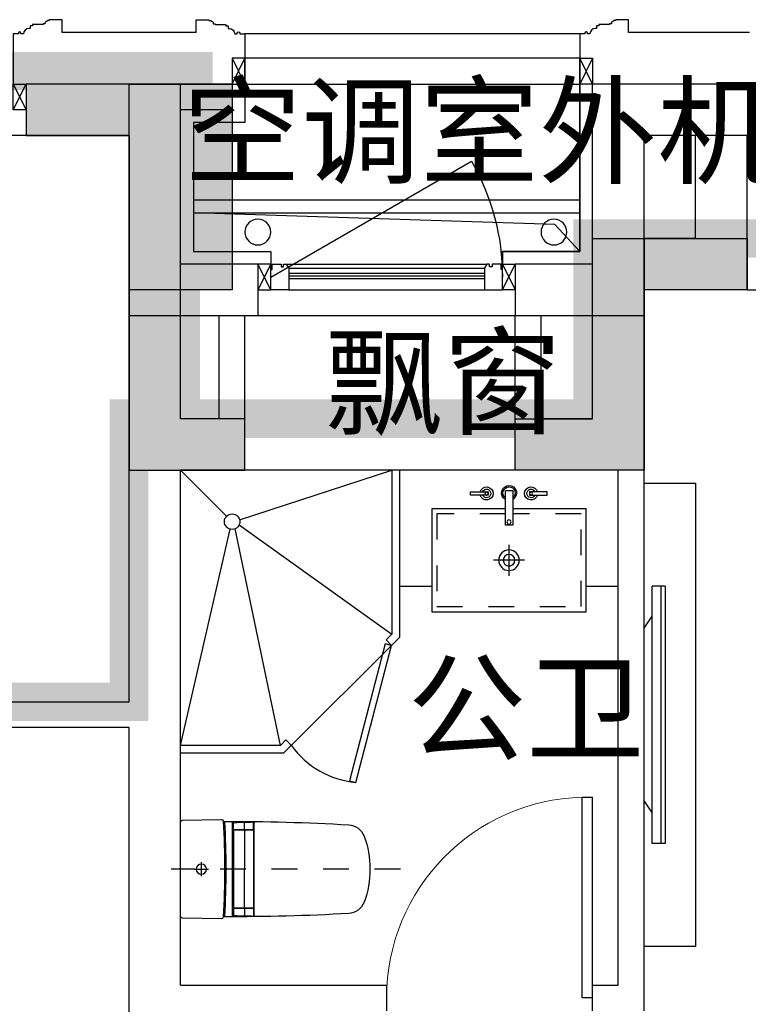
# Model space of a CAD drawing. Header units: millimetres. Extents: x 296296 to 297283, y 219875 to 220035.
# Tile 130 of 256: x 296813.76 to 296816.59, y 220020.31 to 220024.14. Entities that reach past the tile are written whole.
import ezdxf

# ---------------------------------------------------------------- set-up
doc = ezdxf.new("R2010")
doc.units = ezdxf.units.MM
doc.linetypes.add('-DASH', pattern=[0.35, 0.25, -0.1])
doc.linetypes.add('185洋房-边套（报建版）-旧规$0$洋房户型$0$DASH', pattern=[0.35, 0.25, -0.1])
doc.layers.add('面积-计容-住宅-0.5', color=1, linetype='Continuous', lineweight=0)
doc.layers.add('面积-计容-住宅-1', color=1, linetype='Continuous', lineweight=0)
doc.styles.get("Standard").update_dxf_attribs({"font": 'arial.ttf'})

# ---------------------------------------------------------------- blocks, each defined once
blk = doc.blocks.new('wy53eu64i765i57i78i')
for points in [[(1007174.9, 192758.4), (1007174.9, 191458.4), (1007624.9, 191458.4), (1007624.9, 191658.4), (1007374.9, 191658.4), (1007374.9, 192958.4), (1006774.9, 192958.4), (1006774.9, 192758.4)], [(1009174.9, 192158.4), (1009174.9, 191458.4), (1008674.9, 191458.4), (1008674.9, 191658.4), (1008974.9, 191658.4), (1008974.9, 192358.4), (1009574.9, 192358.4), (1009574.9, 192158.4)]]:
    blk.add_hatch(color=253).paths.add_polyline_path(points)
at = {"color": 253}
for points in [[(1007174.9, 192758.4), (1007174.9, 191458.4), (1007624.9, 191458.4), (1007624.9, 191658.4), (1007374.9, 191658.4), (1007374.9, 192958.4), (1006774.9, 192958.4), (1006774.9, 192758.4), (1007174.9, 192758.4)], [(1009174.9, 192158.4), (1009174.9, 191458.4), (1008674.9, 191458.4), (1008674.9, 191658.4), (1008974.9, 191658.4), (1008974.9, 192358.4), (1009574.9, 192358.4), (1009574.9, 192158.4), (1009174.9, 192158.4)]]:
    blk.add_lwpolyline(points, close=True, dxfattribs=at)
blk = doc.blocks.new('sayea5yuteaytuytrauyt')
h = blk.add_hatch()
h.set_pattern_fill('钢筋混凝土', color=253, scale=100)
h.set_pattern_definition([(45, (0, 0), (-176.776695, 176.776695), []), (50, (0, 0), (717.26018, -62.75213), [75, -825]), (355, (0, 0), (-138.75133, 752.19213), [60, -660]), (100.4514, (59.8, -5.2), (578.5094, 689.43954), [63.7402, -701.1421]), (46.1842, (0, 200), (1067.24105, -165.519), [112.5, -1237.5]), (96.6356, (88.9, 186.2), (934.6627, 974.1179), [95.6103, -1051.713]), (351.1842, (0, 200), (934.662, 974.1186), [90, -990]), (21, (100, 150), (596.90705, -402.6189), [75, -825]), (326, (100, 150), (243.31533, 725.15005), [60, -660]), (71.4514, (149.74, 116.45), (840.22263, 322.5305), [63.7402, -701.1421]), (37.5, (0, 0), (12.159855, 332.893854), [0, -652, 0, -670, 0, -662.5]), (7.5, (0, 0), (263.06954, 394.41171), [0, -382, 0, -637, 0, -252.5]), (327.5, (-223, 0), (533.822436, -22.55487), [0, -250, 0, -780, 0, -1035]), (317.5, (-323, 0), (583.18617, 100.10498), [0, -325, 0, -518, 0, -735])])
h.paths.add_polyline_path([(1007424.9, 89058.4), (1007424.9, 87258.4), (1007174.9, 87258.4), (1007174.9, 89058.4)])
h.paths.add_polyline_path([(1021574.9, 89058.4), (1021574.9, 87258.4), (1021324.9, 87258.4), (1021324.9, 89058.4)])
h.paths.add_polyline_path([(989374.9, 89058.4), (989374.9, 87258.4), (989124.9, 87258.4), (989124.9, 89058.4)])
h.paths.add_polyline_path([(1039624.9, 89058.4), (1039624.9, 87258.4), (1039374.9, 87258.4), (1039374.9, 89058.4)])
h.paths.add_polyline_path([(1014474.9, 87858.4), (1014474.9, 84858.4), (1014274.9, 84858.4), (1014274.9, 87858.4)])
h.paths.add_polyline_path([(1044574.9, 92958.4), (1044574.9, 91158.4), (1044374.9, 91158.4), (1044374.9, 92758.4), (1044074.9, 92758.4), (1044074.9, 92958.4)])
h.paths.add_polyline_path([(984374.9, 92758.4), (984374.9, 91158.4), (984174.9, 91158.4), (984174.9, 92958.4), (984674.9, 92958.4), (984674.9, 92758.4)])
h.paths.add_polyline_path([(1027974.9, 92758.4), (1027974.9, 91258.4), (1027774.9, 91258.4), (1027774.9, 92958.4), (1028324.9, 92958.4), (1028324.9, 92758.4)])
h.paths.add_polyline_path([(1000974.9, 92958.4), (1000974.9, 91258.4), (1000774.9, 91258.4), (1000774.9, 92758.4), (1000424.9, 92758.4), (1000424.9, 92958.4)])
h.paths.add_polyline_path([(1033174.9, 92958.4), (1033174.9, 91258.4), (1032974.9, 91258.4), (1032974.9, 92758.4), (1032624.9, 92758.4), (1032624.9, 92958.4)])
h.paths.add_polyline_path([(995774.9, 92758.4), (995774.9, 91258.4), (995574.9, 91258.4), (995574.9, 92958.4), (996124.9, 92958.4), (996124.9, 92758.4)])
h.paths.add_polyline_path([(1014874.9, 80258.4), (1014874.9, 80058.4), (1014274.9, 80058.4), (1014274.9, 81858.4), (1014474.9, 81858.4), (1014474.9, 80258.4)])
h.paths.add_polyline_path([(1046674.9, 92358.4), (1046674.9, 90658.4), (1046474.9, 90658.4), (1046474.9, 92158.4), (1046024.9, 92158.4), (1046024.9, 92358.4)])
h.paths.add_polyline_path([(982274.9, 92158.4), (982274.9, 90658.4), (982074.9, 90658.4), (982074.9, 92358.4), (982724.9, 92358.4), (982724.9, 92158.4)])
h.paths.add_polyline_path([(1042874.9, 80058.4), (1042874.9, 79458.4), (1042074.9, 79458.4), (1042074.9, 79658.4), (1042674.9, 79658.4), (1042674.9, 80258.4), (1043624.9, 80258.4), (1043624.9, 80058.4)])
h.paths.add_polyline_path([(1010674.9, 80058.4), (1010674.9, 79458.4), (1009874.9, 79458.4), (1009874.9, 79658.4), (1010474.9, 79658.4), (1010474.9, 80258.4), (1011424.9, 80258.4), (1011424.9, 80058.4)])
h.paths.add_polyline_path([(1018874.9, 79658.4), (1018874.9, 79458.4), (1018074.9, 79458.4), (1018074.9, 80058.4), (1017324.9, 80058.4), (1017324.9, 80258.4), (1018274.9, 80258.4), (1018274.9, 79658.4)])
h.paths.add_polyline_path([(986674.9, 79658.4), (986674.9, 79458.4), (985874.9, 79458.4), (985874.9, 80058.4), (985124.9, 80058.4), (985124.9, 80258.4), (986074.9, 80258.4), (986074.9, 79658.4)])
h.paths.add_polyline_path([(1016574.9, 92758.4), (1016574.9, 91158.4), (1016374.9, 91158.4), (1016374.9, 92158.4), (1016074.9, 92158.4), (1016074.9, 92358.4), (1016374.9, 92358.4), (1016374.9, 92958.4), (1016874.9, 92958.4), (1016874.9, 92758.4)])
h.paths.add_polyline_path([(1012374.9, 92158.4), (1012374.9, 91158.4), (1012174.9, 91158.4), (1012174.9, 92758.4), (1011874.9, 92758.4), (1011874.9, 92958.4), (1012374.9, 92958.4), (1012374.9, 92358.4), (1012674.9, 92358.4), (1012674.9, 92158.4)])
h.paths.add_polyline_path([(1031699.9, 87258.4), (1031699.9, 86658.4), (1029249.9, 86658.4), (1029249.9, 87258.4), (1029449.9, 87258.4), (1029449.9, 86858.4), (1031499.9, 86858.4), (1031499.9, 87258.4)])
h.paths.add_polyline_path([(999499.9, 87258.4), (999499.9, 86658.4), (997049.9, 86658.4), (997049.9, 87258.4), (997249.9, 87258.4), (997249.9, 86858.4), (999299.9, 86858.4), (999299.9, 87258.4)])
h.paths.add_polyline_path([(1029449.9, 89158.4), (1029449.9, 88743.4), (1029249.9, 88743.4), (1029249.9, 89358.4), (1031699.9, 89358.4), (1031699.9, 88743.4), (1031499.9, 88743.4), (1031499.9, 89158.4)])
h.paths.add_polyline_path([(999499.9, 89358.4), (999499.9, 88743.4), (999299.9, 88743.4), (999299.9, 89158.4), (997249.9, 89158.4), (997249.9, 88743.4), (997049.9, 88743.4), (997049.9, 89358.4)])
h.paths.add_polyline_path([(1026174.8, 92958.4), (1026174.8, 90058.4), (1025974.8, 90058.4), (1025974.8, 92758.4), (1025574.9, 92758.4), (1025574.9, 92958.4)])
h.paths.add_polyline_path([(1002774.9, 92758.4), (1002774.9, 90058.4), (1002574.9, 90058.4), (1002574.9, 92958.4), (1003174.9, 92958.4), (1003174.9, 92758.4)])
h.paths.add_polyline_path([(993974.9, 92958.4), (993974.9, 90058.4), (993774.9, 90058.4), (993774.9, 92758.4), (993374.9, 92758.4), (993374.9, 92958.4)])
h.paths.add_polyline_path([(1034974.9, 92758.4), (1034974.9, 90058.4), (1034774.9, 90058.4), (1034774.9, 92958.4), (1035374.9, 92958.4), (1035374.9, 92758.4)])
h.paths.add_polyline_path([(1046674.9, 83408.4), (1046674.9, 80058.4), (1046074.9, 80058.4), (1046074.9, 80258.4), (1046474.9, 80258.4), (1046474.9, 83408.4)])
h.paths.add_polyline_path([(982674.9, 80258.4), (982674.9, 80058.4), (982074.9, 80058.4), (982074.9, 83408.4), (982274.9, 83408.4), (982274.9, 80258.4)])
h.paths.add_polyline_path([(1001674.9, 89358.4), (1001674.9, 86658.4), (1001474.9, 86658.4), (1001474.9, 89158.4), (1000774.9, 89158.4), (1000774.9, 89358.4)])
h.paths.add_polyline_path([(1027274.9, 89158.4), (1027274.9, 86658.4), (1027074.9, 86658.4), (1027074.9, 89358.4), (1027974.9, 89358.4), (1027974.9, 89158.4)])
h.paths.add_polyline_path([(995074.9, 89158.4), (995074.9, 86658.4), (994874.9, 86658.4), (994874.9, 89358.4), (995774.9, 89358.4), (995774.9, 89158.4)])
h.paths.add_polyline_path([(1033874.9, 89358.4), (1033874.9, 86658.4), (1033674.9, 86658.4), (1033674.9, 89158.4), (1032974.9, 89158.4), (1032974.9, 89358.4)])
h.paths.add_polyline_path([(989374.9, 92958.4), (989374.9, 92158.4), (988974.9, 92158.4), (988974.9, 92958.4)])
h.paths.add_polyline_path([(1007574.9, 92958.4), (1007574.9, 92158.4), (1007174.9, 92158.4), (1007174.9, 92958.4)])
h.paths.add_polyline_path([(995074.9, 79658.4), (995074.9, 79258.4), (994374.9, 79258.4), (994374.9, 79658.4)])
h.paths.add_polyline_path([(1002174.9, 79658.4), (1002174.9, 79258.4), (1001474.9, 79258.4), (1001474.9, 79658.4)])
h.paths.add_polyline_path([(1027274.9, 79658.4), (1027274.9, 79258.4), (1026574.9, 79258.4), (1026574.9, 79658.4)])
h.paths.add_polyline_path([(1034374.9, 79658.4), (1034374.9, 79258.4), (1033674.9, 79258.4), (1033674.9, 79658.4)])
h.paths.add_polyline_path([(1039774.9, 92958.4), (1039774.9, 92158.4), (1039374.9, 92158.4), (1039374.9, 92958.4)])
h.paths.add_polyline_path([(1021574.9, 92958.4), (1021574.9, 92158.4), (1021174.9, 92158.4), (1021174.9, 92958.4)])
at = {"color": 253}
blk.add_lwpolyline([(1039774.9, 92958.4), (1039774.9, 92158.4), (1039374.9, 92158.4), (1039374.9, 92958.4), (1039774.9, 92958.4)], close=True, dxfattribs=at)
blk = doc.blocks.new('4uyh5uj6kj67j75rykjtuk7tsik76ykj')
at = {"color": 253}
for s, p in [('空调室外机搁板', (864583.9, 434606.4)), ('飘窗', (865134.7, 433632.5)), ('公卫', (865456, 432366.1))]:
    blk.add_text(s, height=337.59, dxfattribs=at).set_placement(p)
blk = doc.blocks.new('*U1122')
at = {"color": 253}
for p, q in [((850, 0), (0, 0)), ((0, -1100), (0, 0)), ((0, 0), (178.8, -178.8)), ((229, -192.5), (820, 0)), ((820, 0), (820, -637.6)), ((850, 0), (850, -650)), ((0, -1070), (192.5, -229)), ((387.6, -1070), (212, -227.5)), ((227.5, -212), (820, -637.6)), ((850, -650), (400, -1100)), ((820, -637.6), (798.2, -659.3)), ((798.2, -659.3), (819.5, -680.5)), ((387.6, -1070), (0, -1070)), ((409.3, -1048.2), (387.6, -1070)), ((409.3, -1048.2), (430.5, -1069.5)), ((400, -1100), (0, -1100))]:
    blk.add_line(p, q, dxfattribs=at)
blk.add_lwpolyline([(680.4, -1212.7), (819.5, -680.5), (794.9, -674.1), (655.9, -1206.3)], close=True, dxfattribs=at)
blk.add_circle((200, -200), 30, dxfattribs=at)
blk.add_arc((711, -869.7), 344.4, 215.4598, 264.8972, dxfattribs=at)
blk = doc.blocks.new('*U1125')
at = {"color": 253}
for p, q in [((424.5, -409.9), (424.5, -289.9)), ((364.5, -349.9), (484.5, -349.9))]:
    blk.add_line(p, q, dxfattribs=at)
for points in [[(124.5, -450), (0, -450), (0, 0), (850, 0), (850, -450), (724.5, -450)], [(438, -149.9), (724.5, -149.9), (724.5, -549.9), (124.5, -549.9), (124.5, -149.9), (410.1, -149.9)]]:
    blk.add_lwpolyline(points, dxfattribs=at)
for points in [[(276.2, -84.4), (345.1, -84.4), (345.1, -96.7), (276.2, -96.7)], [(438, -213.3), (438, -78.4), (410.1, -78.4), (410.1, -213.3)], [(574.4, -84.4), (505.4, -84.4), (505.4, -96.7), (574.4, -96.7)]]:
    blk.add_lwpolyline(points, close=True, dxfattribs=at)
at = {"color": 253, "linetype": '185洋房-边套（报建版）-旧规$0$洋房户型$0$DASH', "ltscale": 0.2}
blk.add_lwpolyline([(438, -169.9), (704.5, -169.9), (704.5, -529.9), (144.5, -529.9), (144.5, -169.9), (410.1, -169.9)], dxfattribs=at)
at = {"color": 253}
for centre, radius in [((339, -90.5), 6.17), ((511.6, -90.5), 6.17), ((424.6, -201.3), 7.98), ((424.5, -349.9), 40), ((424.5, -349.9), 22.5)]:
    blk.add_circle(centre, radius, dxfattribs=at)
for centre, radius, start, end in [((339, -90.5), 25.4, 194.0486, 165.9514), ((339, -90.5), 16.6, 201.7986, 158.2014), ((424.3, -88.5), 29.3, 297.9804, 241.0365), ((424.3, -88.5), 23.8, 305.279, 233.4071), ((511.6, -90.5), 25.4, 14.0486, 345.9514), ((511.6, -90.5), 16.6, 21.7986, 338.2014)]:
    blk.add_arc(centre, radius, start, end, dxfattribs=at)
blk = doc.blocks.new('185洋房-边套（报建版）-旧规$0$洋房户型$0$13c')
at = {"color": 253, "linetype": '185洋房-边套（报建版）-旧规$0$洋房户型$0$DASH'}
for p, q in [((89521.2, 114521), (89521.2, 115411.4)), ((89548.8, 115294.1), (89493.5, 115294.1)), ((89548.8, 115294.1), (89493.5, 115294.1))]:
    blk.add_line(p, q, dxfattribs=at)
at = {"color": 253}
for p, q in [((89521.2, 115321.8), (89521.2, 115266.5)), ((89706, 115173.6), (89335.9, 115173.6)), ((89364.8, 115169), (89342.8, 115169)), ((89367.8, 115094.3), (89367.8, 115166)), ((89369.9, 115094.3), (89369.9, 115166)), ((89372.9, 115169), (89669.5, 115169)), ((89672.5, 115094.3), (89672.5, 115166)), ((89674.6, 115094.3), (89674.6, 115166)), ((89677.6, 115169), (89699.6, 115169)), ((89366.1, 115126.9), (89339.8, 115126.9)), ((89372.1, 115126.9), (89521.4, 115126.9)), ((89670.3, 115126.9), (89521, 115126.9)), ((89676.3, 115126.9), (89702.6, 115126.9)), ((89364.8, 115091.3), (89340.9, 115091.3)), ((89701.5, 115088.8), (89340.9, 115088.8)), ((89372.9, 115091.3), (89669.5, 115091.3)), ((89677.6, 115091.3), (89701.5, 115091.3)), ((89521.2, 114639.6), (89521.2, 114639.6))]:
    blk.add_line(p, q, dxfattribs=at)
at = {"color": 253, "elevation": 0}
blk.add_lwpolyline([(89338.1, 115374.6, 0.40958), (89331.1, 115367.7), (89328.7, 115216.4, 0.340858), (89333.9, 115209.5, -0.338866), (89336.1, 115206.6, 0.016661), (89349, 114721.8, 0.297651), (89392.4, 114662.3, 0.100336), (89521.2, 114639.6, 0.100336), (89650, 114662.3, 0.297651), (89693.3, 114721.8, 0.016103), (89705.8, 115206.4, -0.353394), (89708.2, 115209.4, 0.356819), (89713.7, 115216.4), (89711.3, 115367.7, 0.409594), (89704.3, 115374.6)], format="xyb", close=True, dxfattribs=at)
at = {"color": 253}
blk.add_circle((89521.2, 115294.1), 20, dxfattribs=at)
for centre, radius, start, end in [((89518.9, 118509.5), 3305.4, 266.8298, 270.0402), ((89523.6, 118512.5), 3308.4, 269.9584, 273.157), ((89518.9, 118504.5), 3305.4, 266.8293, 270.0402), ((89523.6, 118507.6), 3308.4, 269.9584, 273.1576), ((94520.5, 114992.6), 5183.6, 178.082, 178.9026), ((89342.8, 115166), 3, 90, 178.082), ((89364.8, 115166), 3, 0, 90), ((89372.9, 115166), 3, 90, 180), ((89669.5, 115166), 3, 359.9972, 89.9972), ((89677.6, 115166), 3, 89.9972, 179.9972), ((89699.6, 115166), 3, 1.9152, 89.9972), ((84521.9, 114992.9), 5183.6, 1.0947, 1.9152), ((89340.9, 115094.3), 3, 178.8757, 270), ((89364.8, 115094.3), 3, 270, 0), ((89372.9, 115094.3), 3, 180, 270), ((89669.5, 115094.3), 3, 269.9972, 359.9972), ((89677.6, 115094.3), 3, 179.9972, 269.9972), ((89701.5, 115094.3), 3, 269.9972, 1.1215), ((89340.9, 115091.8), 3, 178.9026, 269.9983), ((89701.5, 115091.8), 3, 269.9989, 1.0947)]:
    blk.add_arc(centre, radius, start, end, dxfattribs=at)
blk = doc.blocks.new('*U1133')
at = {"color": 253}
for p, q in [((81.7, 1227.3), (31.1, 1227.3)), ((31.1, 1110), (31.1, 1227.3)), ((64.7, 1227.3), (64.7, 227.3)), ((81.7, 1227.3), (81.7, 227.3)), ((0, 1063.1), (31.1, 1110)), ((31.1, 344.6), (31.1, 1110)), ((0, 391.5), (0, 1063.1)), ((0, 391.5), (31.1, 344.6)), ((31.1, 227.3), (31.1, 344.6)), ((81.7, 227.3), (31.1, 227.3))]:
    blk.add_line(p, q, dxfattribs=at)
blk.add_lwpolyline([(200, -172.7), (0, -172.7), (0, 1627.3), (200, 1627.3)], close=True, dxfattribs=at)
blk = doc.blocks.new('185洋房-边套（报建版）-旧规$0$洋房户型$0$$DorLib2D$00000001')
at = {"color": 253}
for p, q in [((0.45, 0.975), (0.5, 0.975)), ((0.45, 0), (0.45, 0.975)), ((0.5, 0), (0.5, 0.975)), ((0.5, 0), (0.45, 0))]:
    blk.add_line(p, q, dxfattribs=at)
at = {"color": 253, "lineweight": 13}
blk.add_arc((0.475, 0), 0.975, 91.4693, 180, dxfattribs=at)
blk = doc.blocks.new('185洋房-边套（报建版）-旧规')
at = {"color": 253, "linetype": 'Continuous'}
for p, q in [((4800, 12600), (4800, 13200)), ((4800, 13200), (5000, 13200)), ((5000, 12800), (5000, 13200)), ((5000, 12800), (5200, 12800)), ((5200, 12800), (5200, 12600)), ((4800, 12600), (5200, 12600)), ((5200, 12000), (5200, 12500)), ((5200, 12500), (5400, 12500)), ((5400, 12100), (5400, 12500)), ((5600, 12100), (5600, 12500)), ((5600, 12500), (5700, 12500)), ((5700, 11900), (5700, 12500)), ((6750, 11900), (6750, 12500)), ((6750, 12500), (6850, 12500)), ((6850, 12100), (6850, 12500)), ((7000, 12100), (7000, 12500)), ((7000, 12500), (7200, 12500)), ((7200, 12000), (7200, 12500)), ((5400, 12100), (5600, 12100)), ((6850, 12100), (7000, 12100)), ((5200, 11900), (5200, 12000)), ((7200, 11000), (7200, 12000)), ((5200, 9800), (5200, 11900)), ((5300, 9900), (5300, 11900)), ((5300, 11900), (5400, 11900)), ((5400, 11900), (5700, 11900)), ((5400, 11900), (5400, 11900)), ((6750, 11900), (7000, 11900)), ((7000, 11000), (7000, 11900)), ((7000, 9900), (7000, 11000)), ((7950, 11000), (7200, 11000)), ((7200, 10900), (7950, 10900)), ((7200, 9800), (7200, 10900)), ((5400, 9900), (5300, 9900)), ((5400, 9800), (5400, 9900)), ((7000, 9900), (6200, 9900)), ((6200, 9900), (6200, 9800))]:
    blk.add_line(p, q, dxfattribs=at)
at = {"color": 253}
for points in [[(5450, 13400), (5450, 12750), (5750, 12750), (5750, 12700)], [(6750, 13400), (6750, 13250), (6950, 13250), (6950, 12750), (6650, 12750), (6650, 12700)], [(6950, 12950), (5450, 12950)], [(5450, 12750), (5546.2, 12854.2), (6950, 12900)], [(6950, 12900), (5450, 12900)], [(4800, 12600), (2600, 12600)], [(5500, 11900), (6800, 11900)]]:
    blk.add_lwpolyline(points, dxfattribs=at)
blk.add_lwpolyline([(9900, 7900), (9900, 7300), (7200, 7300), (7200, 10900), (7800, 10900), (7800, 7900)], close=True, dxfattribs=at)
for centre in [(5550, 12825), (6700, 12825)]:
    blk.add_circle(centre, 50, dxfattribs=at)
at = {"color": 253, "extrusion": (0, 0, -1), "xscale": -1, "zscale": -1}
blk.add_blockref('*U1125', (-5300, 11900), dxfattribs=at)
at = {"color": 253, "extrusion": (0, 0, -1), "zscale": -1, "rotation": 1.6692845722e-06}
blk.add_blockref('*U1122', (-7000, 11900), dxfattribs=at)
at = {"color": 253, "xscale": -1}
blk.add_blockref('*U1133', (5200, 10222.7), dxfattribs=at)
at = {"color": 253, "xscale": -800, "yscale": 800, "zscale": 100, "rotation": 1.1681951e-09}
blk.add_blockref('185洋房-边套（报建版）-旧规$0$洋房户型$0$$DorLib2D$00000001', (5800, 9850), dxfattribs=at)
at = {"color": 253, "rotation": 269.9999983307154}
blk.add_blockref('185洋房-边套（报建版）-旧规$0$洋房户型$0$13c', (-108374.6, 99871.2), dxfattribs=at)
blk = doc.blocks.new('*U1473')
at = {"color": 253}
for points in [[(31332.7, 9049.6), (31332.7, 8999.6), (31382.7, 8999.6), (31382.7, 9002.6), (31389.7, 9002.6), (31389.7, 9005.6), (31392.7, 9005.6, 0.414214), (31399.7, 9012.6), (31399.7, 9015.6), (31406.7, 9015.6), (31406.7, 9018.6), (31447.7, 9018.6), (31447.7, 9023.6), (31457.7, 9023.6), (31457.7, 9033.6), (31462.7, 9033.6, 0.403991), (31482.7, 9054.6), (31492.7, 9054.6), (31492.7, 9052.1, 1), (31502.7, 9052.1), (31502.7, 9054.6), (31522.7, 9054.6), (31522.7, 9249.6)], [(33012.7, 9049.6), (33012.7, 8999.6), (32962.7, 8999.6), (32962.7, 9002.6), (32955.7, 9002.6), (32955.7, 9005.6), (32952.7, 9005.6, -0.414214), (32945.7, 9012.6), (32945.7, 9015.6), (32938.7, 9015.6), (32938.7, 9018.6), (32897.7, 9018.6), (32897.7, 9023.6), (32887.7, 9023.6), (32887.7, 9033.6), (32882.7, 9033.6, -0.403991), (32862.7, 9054.6), (32852.7, 9054.6), (32852.7, 9052.1, -1), (32842.7, 9052.1), (32842.7, 9054.6), (32822.7, 9054.6), (32822.7, 9249.6)]]:
    blk.add_lwpolyline(points, format="xyb", dxfattribs=at)
blk.add_lwpolyline([(32822.7, 9054.6), (31522.7, 9054.6)], dxfattribs=at)
blk = doc.blocks.new('*U1474')
at = {"color": 253}
blk.add_lwpolyline([(31332.7, 9049.6), (31332.7, 8999.6), (31382.7, 8999.6), (31382.7, 9002.6), (31389.7, 9002.6), (31389.7, 9005.6), (31392.7, 9005.6, 0.414214), (31399.7, 9012.6), (31399.7, 9015.6), (31406.7, 9015.6), (31406.7, 9018.6), (31447.7, 9018.6), (31447.7, 9023.6), (31457.7, 9023.6), (31457.7, 9033.6), (31462.7, 9033.6, 0.403991), (31482.7, 9054.6), (31492.7, 9054.6), (31492.7, 9052.1, 1), (31502.7, 9052.1), (31502.7, 9054.6), (31522.7, 9054.6), (31522.7, 9249.6)], format="xyb", dxfattribs=at)
blk = doc.blocks.new('*U1476')
at = {"color": 253}
for points in [[(7970, 815), (7970, 900), (7900, 900), (7900, 820), (7905, 820), (7905, 800), (7940, 800), (7940, 810), (7950, 810), (7950, 800), (7960, 800)], [(8730, 815), (8730, 900), (8800, 900), (8800, 820), (8795, 820), (8795, 800), (8760, 800), (8760, 810), (8750, 810), (8750, 800), (8740, 800)]]:
    blk.add_lwpolyline(points, close=True, dxfattribs=at)
for points in [[(7970, 900), (8730, 900)], [(7970, 855), (8730, 855)], [(7970, 845), (8730, 845)], [(7970, 835), (8730, 835)], [(7970, 815), (8730, 815)], [(7960, 800), (8740, 800)]]:
    blk.add_lwpolyline(points, dxfattribs=at)
blk = doc.blocks.new('185标准层外包-边-报建版$0$seyesryhertyheryetrye')
at = {"color": 253}
blk.add_lwpolyline([(22072.7, 23949.6), (22022.7, 23949.6), (22022.7, 23849.6), (22072.7, 23849.6)], close=True, dxfattribs=at)
for points in [[(22022.7, 23849.6), (22072.7, 23949.6)], [(22022.7, 23949.6), (22072.7, 23849.6)]]:
    blk.add_lwpolyline(points, dxfattribs=at)
blk = doc.blocks.new('185标准层外包-边-报建版')
at = {"color": 253, "linetype": 'Continuous'}
for p, q in [((21272.7, 23849.6), (22022.7, 23849.6)), ((22022.7, 23149.6), (22022.7, 23849.6)), ((23422.7, 23849.6), (23722.7, 23849.6)), ((23422.7, 23849.6), (23422.7, 23749.6)), ((23722.7, 23849.6), (24222.7, 23849.6)), ((24222.7, 23849.6), (24222.7, 23649.6)), ((23422.7, 23749.6), (23622.7, 23749.6)), ((23622.7, 23149.6), (23622.7, 23749.6)), ((21272.7, 23649.6), (21822.7, 23649.6)), ((21822.7, 22949.6), (21822.7, 23649.6)), ((23822.7, 22949.6), (23822.7, 23649.6)), ((23822.7, 23649.6), (24222.7, 23649.6)), ((22022.7, 23149.6), (22322.7, 23149.6)), ((22322.7, 23149.6), (22322.7, 22949.6)), ((23322.7, 23149.6), (23622.7, 23149.6)), ((23322.7, 23149.6), (23322.7, 22949.6)), ((21822.7, 22949.6), (22322.7, 22949.6)), ((23322.7, 22949.6), (23822.7, 22949.6))]:
    blk.add_line(p, q, dxfattribs=at)
at = {"color": 253}
for points in [[(21412.7, 24049.6), (21882.7, 24049.6)], [(23562.7, 24049.6), (24082.7, 24049.6)], [(22372.7, 23149.6), (22372.7, 23199.6), (22072.7, 23199.6), (22072.7, 23849.6)], [(24222.7, 23649.6), (27022.7, 23649.6)], [(22322.7, 22949.6), (23322.7, 22949.6)]]:
    blk.add_lwpolyline(points, dxfattribs=at)
blk.add_lwpolyline([(22072.7, 23949.6), (23372.7, 23949.6), (23372.7, 23849.6), (22072.7, 23849.6)], close=True, dxfattribs=at)
blk.add_lwpolyline([(23272.7, 23099.6), (22493.3, 23549.6, 0.131652), (22372.7, 23099.6)], format="xyb", dxfattribs=at)
at = {"color": 253, "rotation": 180}
for name, p in [('*U1473', (54895.4, 33099.2)), ('185标准层外包-边-报建版$0$seyesryhertyheryetrye', (46295.4, 47699.2)), ('185标准层外包-边-报建版$0$seyesryhertyheryetrye', (44395.4, 46999.2)), ('*U1476', (31172.7, 23949.6))]:
    blk.add_blockref(name, p, dxfattribs=at)
at = {"color": 253, "xscale": -1, "rotation": 180}
for name, p in [('*U1474', (-7250, 33099.2)), ('185标准层外包-边-报建版$0$seyesryhertyheryetrye', (1250, 46999.2))]:
    blk.add_blockref(name, p, dxfattribs=at)
at = {"color": 253}
blk.add_blockref('185标准层外包-边-报建版$0$seyesryhertyheryetrye', (0, 0), dxfattribs=at)
at = {"color": 253, "xscale": -1}
blk.add_blockref('185标准层外包-边-报建版$0$seyesryhertyheryetrye', (45445.4, 0), dxfattribs=at)

msp = doc.modelspace()

# ---------------------------------------------------------------- block references
at = {"xscale": 0.001, "yscale": 0.001, "zscale": 0.001}
for name, p in [('4uyh5uj6kj67j75rykjtuk7tsik76ykj', (295949.8136, 219588.9301)), ('wy53eu64i765i57i78i', (295807.0136, 219830.9301)), ('sayea5yuteaytuytrauyt', (295774.8136, 219930.9301))]:
    msp.add_blockref(name, p, dxfattribs=at)

# ---------------------------------------------------------------- next in the draw order: block references
at = {"xscale": -0.001, "yscale": 0.001, "zscale": 0.001}
msp.add_blockref('185洋房-边套（报建版）-旧规', (296821.3885, 220010.4885), dxfattribs=at)

# ---------------------------------------------------------------- next in the draw order: linework, layer by layer
at = {"layer": '面积-计容-住宅-0.5', "color": 1, "linetype": '-DASH', "const_width": 0.15}
msp.add_lwpolyline([(296809.5385, 220023.3385), (296809.5385, 220023.3385), (296807.9885, 220023.3385), (296807.9885, 220021.1885), (296809.5885, 220021.1885), (296809.5885, 220021.4885), (296814.1885, 220021.4885), (296814.1885, 220022.5885), (296814.3885, 220022.5885), (296814.3885, 220023.1885), (296814.4385, 220023.1885), (296814.4385, 220023.9385), (296809.5385, 220023.9385), (296809.5385, 220023.3385), (296809.5385, 220023.3385)], dxfattribs=at)
at = {"layer": '面积-计容-住宅-1', "const_width": 0.15}
msp.add_lwpolyline([(296809.5885, 220021.4885), (296814.1885, 220021.4885), (296814.1885, 220022.5885), (296815.9885, 220022.5885), (296815.9885, 220023.2885), (296819.3885, 220023.2885), (296819.3885, 220022.6885), (296820.8885, 220022.6885), (296820.8885, 220014.9885), (296821.5385, 220014.9885), (296821.5385, 220011.5885), (296817.6885, 220011.5885), (296817.6885, 220010.9885), (296814.1885, 220010.9885), (296814.1885, 220012.7385), (296808.6885, 220012.7385), (296808.6885, 220012.7385), (296805.2885, 220012.7385), (296805.2885, 220017.6885), (296808.5885, 220017.6885), (296808.5885, 220020.1885), (296807.8885, 220020.1885), (296807.8885, 220021.1885), (296809.5885, 220021.1885)], close=True, dxfattribs=at)

# ---------------------------------------------------------------- next in the draw order: block references
at = {"xscale": -0.001, "yscale": 0.001, "zscale": 0.001}
msp.add_blockref('185标准层外包-边-报建版', (296838.0112, 220000.0389), dxfattribs=at)

doc.saveas('drawing.dxf')
